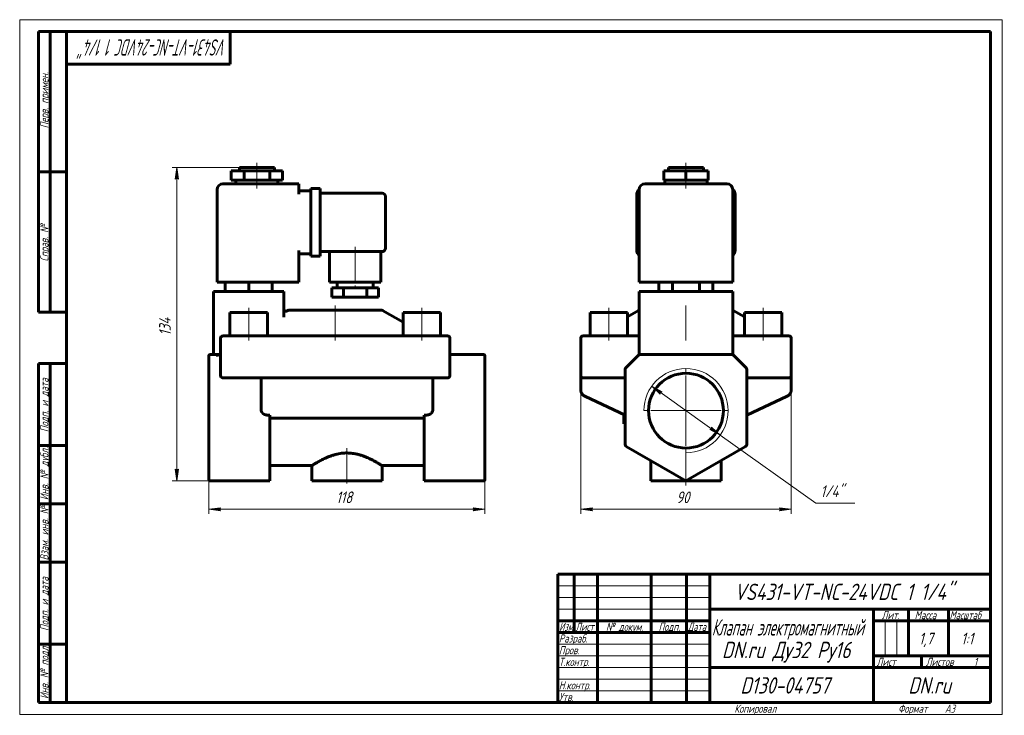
# Model space of a CAD drawing. Header units: millimetres. Extents: x 0 to 421, y 0 to 297.
import ezdxf

# ---------------------------------------------------------------- set-up
doc = ezdxf.new("R2010")
doc.units = ezdxf.units.MM
for name, pattern in [('K5LT_AXLED', [19.5, 15, -1.5, 1.5, -1.5]), ('K5LT_BASIC', [0]), ('K5LT_THIN', [0])]:
    doc.linetypes.add(name, pattern=pattern)
doc.layers.add('Системный слой', color=7, linetype='Continuous')
doc.layers.add('Системный слой (1)', color=7, linetype='Continuous', true_color=0x6c6c6c)
doc.styles.add('KDIMTEXTSTYLE', font='GOST_AU.SHX', dxfattribs={"width": 0.96, "oblique": 15, "height": 5})
doc.styles.add('KTEXTSTYLE', font='GOST_AU.SHX', dxfattribs={"width": 0.96, "height": 5})
doc.dimstyles.new('KDIMSTYLE (1.00)', dxfattribs={"dimtxt": 5, "dimasz": 1, "dimexe": 2, "dimexo": 0, "dimgap": 1, "dimtad": 1, "dimtxsty": 'KDIMTEXTSTYLE', "dimsah": 1, "dimcen": 0, "dimdle": 1, "dimadec": 0, "dimazin": 0, "dimtfac": 0.667, "dimtmove": 0, "dimatfit": 3, "dimfxl": 1, "dimtvp": 1, "dimtolj": 1, "dimtzin": 0, "dimarcsym": 0})

# ---------------------------------------------------------------- blocks, each defined once
blk = doc.blocks.new('U0')
at = {"layer": 'Системный слой (1)', "color": 150, "linetype": 'K5LT_BASIC', "lineweight": 60, "true_color": 0x0080ff}
for q in [(310.82, 127.96), (328.08, 136.01), (328.08, 136.01)]:
    blk.add_line((328.08, 136.01), q, dxfattribs=at)
blk = doc.blocks.new('D0')
at = {"layer": 'Системный слой (1)'}
for points in [[(244.32, 87.7), (244.82, 88.36), (239.82, 87.7), (244.82, 87.05)], [(329.82, 87.7), (324.82, 88.36), (325.32, 87.7), (324.82, 87.05)]]:
    blk.add_hatch(color=7, dxfattribs=at).paths.add_polyline_path(points)
at = {"layer": 'Системный слой (1)', "color": 7, "linetype": 'K5LT_THIN', "lineweight": 18}
for p, q in [((239.82, 152.84), (239.82, 85.7)), ((329.82, 148.98), (329.82, 85.7)), ((239.82, 87.7), (244.82, 88.36)), ((244.82, 87.05), (239.82, 87.7)), ((244.82, 88.36), (244.32, 87.7)), ((244.32, 87.7), (244.82, 87.05)), ((325.32, 87.7), (324.82, 88.36)), ((324.82, 88.36), (329.82, 87.7)), ((329.82, 87.7), (324.82, 87.05)), ((324.82, 87.05), (325.32, 87.7))]:
    blk.add_line(p, q, dxfattribs=at)
blk.add_wipeout([(280.73, 88.7), (280.73, 96.09), (288.58, 96.09), (288.58, 88.7)]).dxf.layer = 'Системный слой (1)'
blk.add_line((329.82, 87.7), (239.82, 87.7), dxfattribs=at)
at = {"layer": 'Системный слой (1)', "color": 7, "insert": (280.73, 95.29), "char_height": 5, "attachment_point": 1, "style": 'KTEXTSTYLE'}
blk.add_mtext('\\H5.0;\\W1.000;\\Q15;\\Q15;\\W0.965;90', dxfattribs=at)
blk = doc.blocks.new('KDIMARROW_01')
at = {"layer": 'Системный слой'}
blk.add_hatch(color=0, dxfattribs=at).paths.add_polyline_path([(-5, -0.66), (0, 0), (-5, 0.66), (-4.5, 0)])
at = {"layer": 'Системный слой', "color": 0, "linetype": 'K5LT_THIN', "lineweight": 18}
for p, q in [((-4.5, 0), (-5, 0.66)), ((-5, 0.66), (0, 0)), ((0, 0), (-5, -0.66)), ((-5, -0.66), (-4.5, 0))]:
    blk.add_line(p, q, dxfattribs=at)
at = {"layer": 'Системный слой (1)', "color": 0, "linetype": 'K5LT_THIN', "lineweight": 18}
blk.add_line((80.89, 129.84), (79.89, 129.84), dxfattribs=at)
blk = doc.blocks.new('D1')
at = {"layer": 'Системный слой (1)'}
for points in [[(274.61, 137.92), (270.16, 140.28), (273.85, 136.84), (273.82, 137.67)], [(299.48, 119.39), (295.79, 122.83), (295.81, 122), (295.02, 121.76)]]:
    blk.add_hatch(color=7, dxfattribs=at).paths.add_polyline_path(points)
at = {"layer": 'Системный слой (1)', "color": 7, "linetype": 'K5LT_THIN', "lineweight": 18}
for p, q in [((270.16, 140.28), (274.61, 137.92)), ((273.85, 136.84), (270.16, 140.28)), ((270.16, 140.28), (299.48, 119.39)), ((274.61, 137.92), (273.82, 137.67)), ((273.82, 137.67), (273.85, 136.84)), ((295.81, 122), (295.79, 122.83)), ((295.79, 122.83), (299.48, 119.39)), ((295.02, 121.76), (295.81, 122)), ((299.48, 119.39), (295.02, 121.76))]:
    blk.add_line(p, q, dxfattribs=at)
blk.add_wipeout([(342.32, 91.29), (342.32, 98.67), (354.48, 98.67), (354.48, 91.29)]).dxf.layer = 'Системный слой (1)'
for p, q in [((299.48, 119.39), (340.32, 90.29)), ((340.32, 90.29), (356.99, 90.29))]:
    blk.add_line(p, q, dxfattribs=at)
at = {"layer": 'Системный слой (1)', "color": 7, "insert": (342.32, 97.88), "char_height": 5, "attachment_point": 1, "style": 'KTEXTSTYLE'}
blk.add_mtext('\\H5.0;\\W1.000;\\Q15;\\Q15;\\W0.965;1/4"', dxfattribs=at)
blk = doc.blocks.new('U1')
at = {"layer": 'Системный слой (1)', "color": 30, "linetype": 'K5LT_AXLED', "lineweight": 18, "true_color": 0xff8000}
for q in [(284.82, 147.84), (266.82, 129.84), (302.82, 129.84), (284.82, 111.84)]:
    blk.add_line((284.82, 129.84), q, dxfattribs=at)
blk = doc.blocks.new('U2')
at = {"layer": 'Системный слой (1)', "color": 150, "linetype": 'K5LT_BASIC', "lineweight": 60, "true_color": 0x0080ff}
for p, q in [((106.89, 106.34), (124.89, 106.34)), ((154.89, 106.34), (172.89, 106.34))]:
    blk.add_line(p, q, dxfattribs=at)
blk = doc.blocks.new('D2')
at = {"layer": 'Системный слой (1)'}
for points in [[(80.89, 87.7), (85.89, 88.36), (85.39, 87.7), (85.89, 87.05)], [(193.89, 87.05), (198.89, 87.7), (193.89, 88.36), (194.39, 87.7)]]:
    blk.add_hatch(color=7, dxfattribs=at).paths.add_polyline_path(points)
at = {"layer": 'Системный слой (1)', "color": 7, "linetype": 'K5LT_THIN', "lineweight": 18}
for p, q in [((80.89, 129.84), (80.89, 85.7)), ((198.89, 115.42), (198.89, 85.7)), ((80.89, 87.7), (85.89, 88.36)), ((85.89, 87.05), (80.89, 87.7)), ((85.89, 88.36), (85.39, 87.7)), ((85.39, 87.7), (85.89, 87.05)), ((194.39, 87.7), (193.89, 88.36)), ((193.89, 88.36), (198.89, 87.7)), ((198.89, 87.7), (193.89, 87.05)), ((193.89, 87.05), (194.39, 87.7))]:
    blk.add_line(p, q, dxfattribs=at)
blk.add_wipeout([(135.28, 88.7), (135.28, 96.09), (144.14, 96.09), (144.14, 88.7)]).dxf.layer = 'Системный слой (1)'
blk.add_line((198.89, 87.7), (80.89, 87.7), dxfattribs=at)
at = {"layer": 'Системный слой (1)', "color": 7, "insert": (135.28, 95.29), "char_height": 5, "attachment_point": 1, "style": 'KTEXTSTYLE'}
blk.add_mtext('\\H5.0;\\W1.000;\\Q15;\\Q15;\\W0.965;118', dxfattribs=at)
blk = doc.blocks.new('D3')
at = {"layer": 'Системный слой (1)'}
for points in [[(67.84, 228.84), (67.18, 233.84), (66.53, 228.84), (67.18, 229.34)], [(67.18, 99.84), (67.84, 104.84), (67.18, 104.34), (66.53, 104.84)]]:
    blk.add_hatch(color=7, dxfattribs=at).paths.add_polyline_path(points)
at = {"layer": 'Системный слой (1)', "color": 7, "linetype": 'K5LT_THIN', "lineweight": 18}
for p, q in [((93.89, 233.84), (65.18, 233.84)), ((66.53, 228.84), (67.18, 233.84)), ((67.18, 233.84), (67.84, 228.84)), ((67.18, 229.34), (66.53, 228.84)), ((67.84, 228.84), (67.18, 229.34)), ((67.18, 99.84), (66.53, 104.84)), ((66.53, 104.84), (67.18, 104.34)), ((67.18, 104.34), (67.84, 104.84)), ((67.84, 104.84), (67.18, 99.84)), ((85.07, 99.84), (65.18, 99.84))]:
    blk.add_line(p, q, dxfattribs=at)
blk.add_wipeout([(66.18, 161.89), (58.8, 161.89), (58.8, 171.38), (66.18, 171.38)]).dxf.layer = 'Системный слой (1)'
blk.add_line((67.18, 99.84), (67.18, 233.84), dxfattribs=at)
at = {"layer": 'Системный слой (1)', "color": 7, "insert": (59.6, 161.89), "char_height": 5, "attachment_point": 1, "rotation": 90, "style": 'KTEXTSTYLE'}
blk.add_mtext('\\H5.0;\\W1.000;\\Q15;\\Q15;\\W0.965;134', dxfattribs=at)
blk = doc.blocks.new('U3')
at = {"color": 7, "linetype": 'K5LT_THIN', "lineweight": 18}
for p, q in [((0, 0), (0, 297)), ((0, 297), (420, 297)), ((420, 297), (420, 0)), ((230, 55), (295, 55)), ((230, 50), (295, 50)), ((230, 45), (295, 45)), ((369.96, 25), (369.96, 40)), ((374.98, 25), (374.98, 40)), ((230, 30), (295, 30)), ((230, 25), (295, 25)), ((230, 20), (295, 20)), ((230, 15), (295, 15)), ((230, 10), (295, 10)), ((420, 0), (0, 0))]:
    blk.add_line(p, q, dxfattribs=at)
at = {"color": 150, "linetype": 'K5LT_BASIC', "lineweight": 60, "true_color": 0x0080ff}
for p, q in [((8, 172), (8, 292)), ((20, 292), (8, 292)), ((13, 172), (13, 292)), ((20, 5), (20, 292)), ((20, 292), (415, 292)), ((90, 292), (90, 278)), ((415, 292), (415, 5)), ((90, 278), (20, 278)), ((20, 232), (8, 232)), ((20, 172), (8, 172)), ((8, 5), (8, 150)), ((20, 150), (8, 150)), ((13, 5), (13, 150)), ((20, 115), (8, 115)), ((20, 90), (8, 90)), ((20, 65), (8, 65)), ((230, 60), (415, 60)), ((230, 5), (230, 60)), ((237, 35), (237, 60)), ((247, 5), (247, 60)), ((270, 5), (270, 60)), ((285, 5), (285, 60)), ((295, 5), (295, 60)), ((295, 45), (415, 45)), ((365, 5), (365, 45)), ((380, 25), (380, 45)), ((397, 25), (397, 45)), ((230, 40), (295, 40)), ((365, 40), (380, 40)), ((380, 40), (415, 40)), ((230, 35), (295, 35)), ((20, 30), (8, 30)), ((365, 25), (415, 25)), ((385.57, 20), (385.57, 25)), ((295, 20), (365, 20)), ((365, 20), (415, 20)), ((20, 5), (8, 5)), ((415, 5), (20, 5))]:
    blk.add_line(p, q, dxfattribs=at)
at = {"color": 7, "attachment_point": 1, "style": 'KTEXTSTYLE'}
for s, insert, char_height, rotation in [('\\H5.0;\\W1.000;\\Q15;\\Q15;\\W0.643;\\H7.00;VS431-VT-NC-24VDC 1 1/4"', (88.58, 281.64), 7, 180), ('\\H5.0;\\W1.000;\\Q15;\\Q15;\\W0.965;\\H3.50;Перв. примен.', (8.82, 250.52), 3.5, 90), ('\\H5.0;\\W1.000;\\Q15;\\Q15;\\W0.965;\\H3.50;Справ. №', (8.82, 193.63), 3.5, 90), ('\\H5.0;\\W1.000;\\Q15;\\Q15;\\W0.965;\\H3.50;Подп. и дата', (8.82, 120.66), 3.5, 90), ('\\H5.0;\\W1.000;\\Q15;\\Q15;\\W0.965;\\H3.50;Инв. № дубл.', (8.82, 91.57), 3.5, 90), ('\\H5.0;\\W1.000;\\Q15;\\Q15;\\W0.965;\\H3.50;Взам. инв. №', (8.82, 65.8), 3.5, 90), ('\\H5.0;\\W1.000;\\Q15;\\Q15;\\W0.965;\\H3.50;Подп. и дата', (8.82, 35.66), 3.5, 90), ('\\H5.0;\\W1.000;\\Q15;\\Q15;\\W0.965;\\H3.50;Инв. № подл.', (8.82, 6.57), 3.5, 90)]:
    blk.add_mtext(s, dxfattribs=dict(at, insert=insert, char_height=char_height, rotation=rotation))
for s, insert, char_height in [('\\H5.0;\\W1.000;\\Q15;\\Q15;\\W0.965;\\H7.00;VS431-VT-NC-24VDC 1 1/4"', (305.48, 55.86), 7), ('\\H5.0;\\W1.000;\\Q15;\\Q15;\\W0.965;\\H3.50;Лит.', (368.47, 44.18), 3.5), ('\\H5.0;\\W1.000;\\Q15;\\Q15;\\W0.965;\\H3.50;Масса', (382.58, 44.18), 3.5), ('\\H5.0;\\W1.000;\\Q15;\\Q15;\\W0.930;\\H3.50;Масштаб', (397.52, 44.18), 3.5), ('\\H5.0;\\W1.000;\\Q15;\\Q15;\\W0.784;\\H3.50;Изм.', (230.62, 39.18), 3.5), ('\\H5.0;\\W1.000;\\Q15;\\Q15;\\W0.799;\\H3.50;Лист', (237.61, 39.18), 3.5), ('\\H5.0;\\W1.000;\\Q15;\\Q15;\\W0.965;\\H3.50;№ докум.', (250.63, 39.18), 3.5), ('\\H5.0;\\W1.000;\\Q15;\\Q15;\\W0.965;\\H3.50;Подп.', (273.1, 39.18), 3.5), ('\\H5.0;\\W1.000;\\Q15;\\Q15;\\W0.799;\\H3.50;Дата', (285.61, 39.18), 3.5), ('\\H5.0;\\W1.000;\\Q15;\\Q15;\\W0.672;\\H7.00;Клапан электромагнитный', (295.88, 40.69), 7), ('\\H5.0;\\W1.000;\\Q15;\\Q15;\\W0.965;\\H3.50;Разраб.', (230.5, 34.18), 3.5), ('\\H5.0;\\W1.000;\\Q15;\\Q15;\\W0.965;1,7', (384.42, 34.9), 5), ('\\H5.0;\\W1.000;\\Q15;\\Q15;\\W0.965;{\\c16711680;1:1}', (402.44, 34.9), 5), ('\\H5.0;\\W1.000;\\Q15;\\Q15;\\W0.965;\\H7.00;DN.ru Ду32 Ру16', (300.2, 31.02), 7), ('\\H5.0;\\W1.000;\\Q15;\\Q15;\\W0.965;\\H3.50;Пров.', (230.5, 29.18), 3.5), ('\\H5.0;\\W1.000;\\Q15;\\Q15;\\W0.965;\\H3.50;Т.контр.', (230.5, 24.18), 3.5), ('\\H5.0;\\W1.000;\\Q15;\\Q15;\\W0.965;\\H3.50;Лист', (366.32, 24.18), 3.5), ('\\H5.0;\\W1.000;\\Q15;\\Q15;\\W0.965;\\H3.50;Листов', (387.36, 24.18), 3.5), ('\\H5.0;\\W1.000;\\Q15;\\Q15;\\W0.965;\\H3.50;1', (407.91, 24.18), 3.5), ('\\H5.0;\\W1.000;\\Q15;\\Q15;\\W0.965;\\H3.50;Н.контр.', (230.5, 14.18), 3.5), ('\\H5.0;\\W1.000;\\Q15;\\Q15;\\W0.965;\\H7.00;D130-04757', (308.08, 15.86), 7), ('\\H5.0;\\W1.000;\\Q15;\\Q15;\\W0.965;\\H7.00;DN.ru', (379.84, 15.86), 7), ('\\H5.0;\\W1.000;\\Q15;\\Q15;\\W0.965;\\H3.50;Утв.', (230.5, 9.18), 3.5), ('\\H5.0;\\W1.000;\\Q15;\\Q15;\\W0.965;\\H3.50;Копировал', (305.5, 4.18), 3.5), ('\\H5.0;\\W1.000;\\Q15;\\Q15;\\W0.965;\\H3.50;Формат', (375.5, 4.18), 3.5), ('\\H5.0;\\W1.000;\\Q15;\\Q15;\\W0.965;\\H3.50;A3', (395.5, 4.18), 3.5)]:
    blk.add_mtext(s, dxfattribs=dict(at, insert=insert, char_height=char_height))

msp = doc.modelspace()

# ---------------------------------------------------------------- linework, layer by layer
at = {"layer": 'Системный слой (1)', "color": 30, "linetype": 'K5LT_AXLED', "lineweight": 18, "true_color": 0xff8000}
for p, q in [((101.394, 230.336), (101.394, 235.836)), ((284.817, 230.336), (284.817, 235.836)), ((101.394, 224.836), (101.394, 230.336)), ((284.817, 224.836), (284.817, 230.336)), ((143.394, 199.836), (143.394, 180.336)), ((97.894, 159.836), (97.894, 173.836)), ((134.894, 159.836), (134.894, 174.836)), ((171.894, 159.836), (171.894, 173.836)), ((251.817, 159.836), (251.817, 173.836)), ((284.817, 159.836), (284.817, 174.836)), ((317.817, 159.836), (317.817, 173.836))]:
    msp.add_line(p, q, dxfattribs=at)
at = {"layer": 'Системный слой (1)', "color": 150, "linetype": 'K5LT_BASIC', "lineweight": 60, "true_color": 0x0080ff}
for p, q in [((90.394, 228.336), (90.394, 232.336)), ((90.394, 232.336), (95.894, 232.336)), ((93.894, 232.336), (93.894, 233.836)), ((93.894, 233.836), (108.894, 233.836)), ((95.894, 232.336), (106.894, 232.336)), ((95.894, 228.336), (95.894, 232.336)), ((106.894, 228.336), (106.894, 232.336)), ((106.894, 232.336), (112.394, 232.336)), ((108.894, 232.336), (108.894, 233.836)), ((112.394, 228.336), (112.394, 232.336)), ((275.291, 232.336), (284.817, 232.336)), ((275.291, 228.336), (275.291, 232.336)), ((277.317, 232.336), (277.317, 233.836)), ((277.317, 233.836), (292.317, 233.836)), ((284.817, 228.336), (284.817, 232.336)), ((284.817, 232.336), (294.343, 232.336)), ((292.317, 232.336), (292.317, 233.836)), ((294.343, 228.336), (294.343, 232.336)), ((90.394, 228.336), (95.894, 228.336)), ((92.394, 226.836), (92.394, 228.336)), ((95.894, 228.336), (106.894, 228.336)), ((106.894, 228.336), (112.394, 228.336)), ((110.394, 226.836), (110.394, 228.336)), ((275.291, 228.336), (284.817, 228.336)), ((275.817, 226.836), (275.817, 228.336)), ((284.817, 228.336), (294.343, 228.336)), ((293.817, 226.836), (293.817, 228.336)), ((84.394, 184.836), (84.394, 224.336)), ((119.394, 226.836), (86.894, 226.836)), ((119.394, 226.836), (119.394, 224.336)), ((119.394, 222.336), (119.394, 224.336)), ((119.394, 223.836), (124.394, 223.836)), ((124.394, 224.836), (128.394, 224.836)), ((124.394, 222.336), (124.394, 224.836)), ((128.394, 224.836), (128.394, 222.336)), ((264.817, 184.836), (264.817, 224.336)), ((302.317, 226.836), (267.317, 226.836)), ((304.817, 184.836), (304.817, 224.336)), ((124.394, 222.336), (124.394, 198.336)), ((128.394, 222.836), (154.894, 222.836)), ((128.394, 222.336), (128.394, 198.336)), ((156.394, 221.336), (156.394, 199.336)), ((263.817, 198.336), (263.817, 222.336)), ((305.817, 222.336), (305.817, 198.336)), ((119.394, 184.836), (119.394, 198.336)), ((124.394, 195.836), (124.394, 198.336)), ((128.394, 198.336), (128.394, 195.836)), ((128.394, 197.836), (154.894, 197.836)), ((132.394, 197.836), (132.394, 184.836)), ((154.394, 197.836), (154.394, 184.836)), ((119.394, 196.836), (124.394, 196.836)), ((124.394, 195.836), (128.394, 195.836)), ((86.894, 184.836), (84.394, 184.836)), ((86.894, 184.836), (119.394, 184.836)), ((87.894, 184.836), (87.894, 180.836)), ((97.894, 184.836), (97.894, 180.836)), ((107.894, 184.836), (107.894, 180.836)), ((154.394, 184.836), (132.394, 184.836)), ((133.394, 182.336), (133.394, 178.336)), ((138.394, 182.336), (133.394, 182.336)), ((135.644, 184.836), (135.644, 182.336)), ((138.394, 182.336), (138.394, 178.336)), ((148.394, 182.336), (138.394, 182.336)), ((153.394, 182.336), (148.394, 182.336)), ((148.394, 182.336), (148.394, 178.336)), ((151.144, 184.836), (151.144, 182.336)), ((153.394, 182.336), (153.394, 178.336)), ((267.317, 184.836), (264.817, 184.836)), ((267.317, 184.836), (302.317, 184.836)), ((273.27, 184.836), (273.27, 180.836)), ((279.044, 184.836), (279.044, 180.836)), ((290.591, 184.836), (290.591, 180.836)), ((296.364, 184.836), (296.364, 180.836)), ((304.817, 184.836), (302.317, 184.836)), ((82.894, 180.836), (82.894, 153.836)), ((82.894, 180.836), (85.394, 180.836)), ((110.394, 180.836), (85.394, 180.836)), ((110.394, 180.836), (112.894, 180.836)), ((112.894, 180.836), (112.894, 169.755)), ((138.394, 178.336), (133.394, 178.336)), ((148.394, 178.336), (138.394, 178.336)), ((153.394, 178.336), (148.394, 178.336)), ((264.817, 180.836), (264.817, 153.836)), ((264.817, 180.836), (267.317, 180.836)), ((302.317, 180.836), (267.317, 180.836)), ((302.317, 180.836), (304.817, 180.836)), ((304.817, 180.836), (304.817, 153.836)), ((112.894, 173.413), (112.894, 173.385)), ((114.662, 172.702), (114.394, 172.547)), ((154.626, 172.836), (115.162, 172.836)), ((155.126, 172.702), (163.894, 167.639)), ((264.585, 172.702), (259.817, 169.949)), ((305.049, 172.702), (309.817, 169.949)), ((89.894, 171.836), (105.894, 171.836)), ((89.894, 161.836), (89.894, 171.836)), ((105.894, 161.836), (105.894, 171.836)), ((163.894, 171.836), (179.894, 171.836)), ((163.894, 161.836), (163.894, 171.836)), ((179.894, 161.836), (179.894, 171.836)), ((243.817, 161.836), (243.817, 171.836)), ((243.817, 171.836), (259.817, 171.836)), ((259.817, 161.836), (259.817, 171.836)), ((309.817, 171.836), (325.817, 171.836)), ((309.817, 161.836), (309.817, 171.836)), ((325.817, 161.836), (325.817, 171.836)), ((85.894, 160.836), (85.894, 144.836)), ((86.894, 161.836), (88.894, 161.836)), ((180.894, 161.836), (88.894, 161.836)), ((180.894, 161.836), (182.894, 161.836)), ((183.894, 144.836), (183.894, 160.836)), ((239.817, 160.836), (239.817, 144.836)), ((240.817, 161.836), (242.817, 161.836)), ((242.817, 161.836), (264.817, 161.836)), ((304.817, 161.836), (326.817, 161.836)), ((326.817, 161.836), (328.817, 161.836)), ((329.817, 160.836), (329.817, 144.836)), ((80.894, 153.189), (80.894, 153.336)), ((80.894, 147.775), (80.894, 153.189)), ((84.015, 153.836), (81.394, 153.836)), ((85.394, 153.836), (84.015, 153.836)), ((85.394, 153.836), (85.894, 153.836)), ((183.894, 153.836), (198.394, 153.836)), ((198.894, 153.336), (198.894, 153.189)), ((198.894, 147.775), (198.894, 153.189)), ((264.524, 153.543), (259.11, 148.129)), ((264.817, 153.836), (264.524, 153.543)), ((264.817, 153.836), (265.231, 153.836)), ((304.403, 153.836), (265.231, 153.836)), ((304.817, 153.836), (304.403, 153.836)), ((304.817, 153.836), (305.11, 153.543)), ((310.524, 148.129), (305.11, 153.543)), ((80.894, 147.421), (80.894, 147.775)), ((80.894, 115.424), (80.894, 147.421)), ((198.894, 147.775), (198.894, 147.421)), ((198.894, 115.424), (198.894, 147.421)), ((258.817, 147.421), (258.817, 115.424)), ((310.817, 115.424), (310.817, 147.421)), ((88.894, 143.836), (86.894, 143.836)), ((88.894, 143.836), (130.46, 143.836)), ((103.165, 143.836), (103.165, 130.462)), ((130.46, 143.836), (139.894, 143.836)), ((139.894, 143.836), (149.328, 143.836)), ((149.328, 143.836), (180.894, 143.836)), ((176.622, 143.836), (176.622, 130.462)), ((182.894, 143.836), (180.894, 143.836)), ((239.817, 144.836), (239.817, 143.836)), ((239.817, 144.836), (239.817, 143.958)), ((239.817, 144.079), (239.817, 144.38)), ((240.817, 143.836), (239.817, 143.836)), ((239.817, 143.836), (239.817, 138.731)), ((239.817, 143.836), (239.817, 143.836)), ((242.817, 143.836), (240.817, 143.836)), ((242.817, 143.836), (258.817, 143.836)), ((310.817, 143.836), (326.817, 143.836)), ((328.817, 143.836), (326.817, 143.836)), ((328.817, 143.836), (329.817, 143.836)), ((329.817, 144.836), (329.817, 143.836)), ((329.817, 144.836), (329.817, 143.958)), ((329.817, 144.078), (329.817, 144.081)), ((329.817, 143.836), (329.817, 143.836)), ((329.817, 143.836), (329.817, 138.731)), ((258.817, 127.96), (241.549, 136.012)), ((241.549, 136.012), (258.817, 127.96)), ((328.085, 136.012), (310.817, 127.96)), ((105.948, 127.96), (106.894, 127.96)), ((106.894, 115.424), (106.894, 127.96)), ((106.894, 126.696), (172.894, 126.696)), ((172.894, 115.424), (172.894, 127.96)), ((173.84, 127.96), (172.894, 127.96)), ((258.817, 127.96), (258.244, 128.227)), ((258.396, 128.156), (258.317, 128.156)), ((258.317, 126.156), (258.317, 128.156)), ((310.817, 127.96), (311.39, 128.227)), ((258.817, 126.156), (258.317, 126.156)), ((258.317, 124.156), (258.317, 126.156)), ((258.817, 124.156), (258.317, 124.156)), ((80.894, 114.991), (80.894, 115.424)), ((80.894, 100.413), (80.894, 114.991)), ((106.894, 115.424), (106.894, 114.558)), ((106.894, 99.836), (106.894, 114.558)), ((172.894, 114.558), (172.894, 115.424)), ((172.894, 99.836), (172.894, 114.558)), ((198.894, 115.424), (198.894, 114.991)), ((198.894, 100.413), (198.894, 114.991)), ((259.317, 114.558), (284.817, 99.836)), ((284.817, 99.836), (310.317, 114.558)), ((124.894, 106.336), (124.894, 99.836)), ((154.894, 106.336), (154.894, 99.836)), ((269.817, 108.496), (269.817, 99.836)), ((299.817, 108.496), (299.817, 99.836)), ((106.894, 99.836), (81.394, 99.836)), ((154.894, 99.836), (124.894, 99.836)), ((172.894, 99.836), (198.394, 99.836)), ((299.817, 99.836), (269.817, 99.836)), ((284.817, 99.836), (284.817, 100.413))]:
    msp.add_line(p, q, dxfattribs=at)
msp.add_circle((284.817, 129.836), 16, dxfattribs=at)
for centre, radius, start, end in [((86.894, 224.336), 2.5, 90, 180), ((266.317, 222.336), 2.5, 126.8699, 180), ((267.317, 224.336), 2.5, 90, 180), ((302.317, 224.336), 2.5, 0, 90), ((303.317, 222.336), 2.5, 0, 53.1301), ((154.894, 221.336), 1.5, 0, 90), ((154.894, 199.336), 1.5, 270, 0), ((266.317, 198.336), 2.5, 180, 233.1301), ((303.317, 198.336), 2.5, 306.8699, 0), ((115.162, 171.836), 1, 90, 120), ((154.626, 171.836), 1, 60, 90), ((265.085, 171.836), 1, 105.54227, 120), ((304.549, 171.836), 1, 60, 74.45773), ((86.894, 160.836), 1, 90, 180), ((182.894, 160.836), 1, 0, 90), ((240.817, 160.836), 1, 90, 180), ((328.817, 160.836), 1, 0, 90), ((81.394, 153.336), 0.5, 90, 180), ((198.394, 153.336), 0.5, 0, 90), ((265.231, 152.836), 1, 90, 135), ((304.403, 152.836), 1, 45, 90), ((259.817, 147.421), 1, 135, 180), ((309.817, 147.421), 1, 0, 45), ((86.894, 144.836), 1, 180, 270), ((182.894, 144.836), 1, 270, 0), ((240.817, 144.836), 1, 180, 270), ((328.817, 144.836), 1, 270, 0), ((259.817, 115.424), 1, 180, 240), ((309.817, 115.424), 1, 300, 0)]:
    msp.add_arc(centre, radius, start, end, dxfattribs=at)
at = {"layer": 'Системный слой (1)', "color": 7, "linetype": 'K5LT_THIN', "lineweight": 18}
msp.add_arc((284.817, 129.836), 18, 270, 180, dxfattribs=at)
at = {"layer": 'Системный слой (1)', "color": 150, "linetype": 'K5LT_BASIC', "lineweight": 60, "true_color": 0x0080ff}
for points, knots in [([(114.394, 172.547), (114.357, 172.526), (114.318, 172.507), (114.238, 172.473), (114.196, 172.459), (114.11, 172.436), (114.065, 172.427), (113.974, 172.415), (113.927, 172.412), (113.832, 172.414), (113.784, 172.418), (113.689, 172.433), (113.641, 172.444), (113.548, 172.473), (113.502, 172.492), (113.412, 172.535), (113.37, 172.56), (113.288, 172.616), (113.249, 172.647), (113.177, 172.714), (113.143, 172.751), (113.082, 172.827), (113.054, 172.868), (113.006, 172.951), (112.984, 172.994), (112.95, 173.079), (112.936, 173.121), (112.923, 173.173), (112.921, 173.183), (112.916, 173.201), (112.914, 173.21), (112.909, 173.238), (112.906, 173.256), (112.898, 173.311), (112.895, 173.348), (112.894, 173.395), (112.894, 173.404), (112.894, 173.413)], [0, 0, 0, 0, 1.5981722, 1.5981722, 3.2349517, 3.2349517, 4.9235099, 4.9235099, 6.6695399, 6.6695399, 8.4524994, 8.4524994, 10.2646061, 10.2646061, 12.104182, 12.104182, 13.9477131, 13.9477131, 15.7916606, 15.7916606, 17.6305382, 17.6305382, 19.4397469, 19.4397469, 21.2216982, 21.2216982, 22.8684434, 22.8684434, 23.2266815, 23.2266815, 23.5738728, 23.5738728, 24.2682554, 24.2682554, 25.6514987, 25.6514987, 25.9953228, 25.9953228, 25.9953228, 25.9953228]), ([(264.812, 166.855), (264.812, 166.856), (264.812, 166.856), (264.813, 166.859), (264.813, 166.861), (264.814, 166.866), (264.815, 166.87), (264.816, 166.878), (264.816, 166.883), (264.817, 166.894), (264.817, 166.9), (264.817, 166.907)], [0, 0, 0, 0, 0.6, 0.6, 1.2, 1.2, 1.8, 1.8, 2.4, 2.4, 3, 3, 3, 3]), ([(304.822, 166.855), (304.822, 166.856), (304.822, 166.856), (304.821, 166.859), (304.821, 166.861), (304.82, 166.866), (304.819, 166.87), (304.818, 166.878), (304.818, 166.883), (304.817, 166.894), (304.817, 166.9), (304.817, 166.907)], [0, 0, 0, 0, 0.6, 0.6, 1.2, 1.2, 1.8, 1.8, 2.4, 2.4, 3, 3, 3, 3]), ([(85.394, 153.836), (85.326, 153.836), (85.193, 153.74), (84.988, 153.686), (84.79, 153.63), (84.593, 153.591), (84.397, 153.563), (84.205, 153.546), (84.078, 153.543), (84.015, 153.543)], [0, 0, 0, 0, 0.1939658, 0.3621132, 0.5072319, 0.6455575, 0.77709, 0.8920433, 1, 1, 1, 1]), ([(241.549, 136.012), (241.548, 136.012), (241.546, 136.013), (241.536, 136.018), (241.526, 136.022), (241.505, 136.033), (241.492, 136.039), (241.455, 136.058), (241.43, 136.071), (241.355, 136.11), (241.306, 136.138), (241.162, 136.226), (241.07, 136.289), (240.875, 136.44), (240.774, 136.53), (240.583, 136.724), (240.494, 136.827), (240.33, 137.047), (240.256, 137.163), (240.123, 137.403), (240.065, 137.528), (239.967, 137.784), (239.927, 137.914), (239.865, 138.179), (239.843, 138.313), (239.822, 138.538), (239.817, 138.63), (239.817, 138.724), (239.817, 138.728), (239.817, 138.731)], [0.0088847, 0.0088847, 0.0088847, 0.0088847, 0.0355387, 0.0355387, 0.2083231, 0.2083231, 0.4433002, 0.4433002, 0.9132544, 0.9132544, 1.8531628, 1.8531628, 3.7240951, 3.7240951, 5.9838593, 5.9838593, 8.2687962, 8.2687962, 10.5667167, 10.5667167, 12.8650123, 12.8650123, 15.1509182, 15.1509182, 17.4117896, 17.4117896, 18.9435309, 18.9435309, 18.99666, 18.99666, 18.99666, 18.99666]), ([(241.549, 136.012), (241.549, 136.012), (241.549, 136.012), (241.549, 136.012), (241.549, 136.012), (241.549, 136.012), (241.549, 136.012), (241.548, 136.012), (241.548, 136.012), (241.547, 136.013), (241.547, 136.013), (241.546, 136.013), (241.545, 136.014), (241.542, 136.015), (241.54, 136.016), (241.535, 136.018), (241.532, 136.02), (241.524, 136.024), (241.518, 136.027), (241.502, 136.034), (241.492, 136.039), (241.463, 136.053), (241.445, 136.063), (241.409, 136.082), (241.39, 136.092), (241.354, 136.111), (241.336, 136.122), (241.304, 136.14), (241.29, 136.148), (241.276, 136.157)], [0.0014077, 0.0014077, 0.0014077, 0.0014077, 0.0040909, 0.0040909, 0.0095896, 0.0095896, 0.0205869, 0.0205869, 0.0425815, 0.0425815, 0.0865707, 0.0865707, 0.1731414, 0.1731414, 0.3448751, 0.3448751, 0.6411881, 0.6411881, 1.1852306, 1.1852306, 2.1761406, 2.1761406, 3.9635796, 3.9635796, 5.7635796, 5.7635796, 7.5635796, 7.5635796, 9, 9, 9, 9]), ([(328.085, 136.012), (328.086, 136.012), (328.088, 136.013), (328.098, 136.018), (328.108, 136.022), (328.129, 136.033), (328.142, 136.039), (328.18, 136.058), (328.205, 136.071), (328.279, 136.11), (328.328, 136.138), (328.472, 136.226), (328.564, 136.289), (328.759, 136.44), (328.86, 136.53), (329.051, 136.724), (329.14, 136.827), (329.304, 137.047), (329.378, 137.163), (329.511, 137.403), (329.569, 137.528), (329.667, 137.784), (329.707, 137.914), (329.769, 138.179), (329.791, 138.313), (329.812, 138.538), (329.817, 138.63), (329.817, 138.724), (329.817, 138.728), (329.817, 138.731)], [0.0088847, 0.0088847, 0.0088847, 0.0088847, 0.0355387, 0.0355387, 0.2083231, 0.2083231, 0.4433002, 0.4433002, 0.9132544, 0.9132544, 1.8531628, 1.8531628, 3.7240951, 3.7240951, 5.9838593, 5.9838593, 8.2687962, 8.2687962, 10.5667167, 10.5667167, 12.8650123, 12.8650123, 15.1509182, 15.1509182, 17.4117896, 17.4117896, 18.9435309, 18.9435309, 18.99666, 18.99666, 18.99666, 18.99666]), ([(328.085, 136.012), (328.085, 136.012), (328.085, 136.012), (328.085, 136.012), (328.085, 136.012), (328.085, 136.012), (328.085, 136.012), (328.086, 136.012), (328.086, 136.012), (328.087, 136.013), (328.087, 136.013), (328.088, 136.013), (328.089, 136.014), (328.092, 136.015), (328.094, 136.016), (328.099, 136.018), (328.102, 136.02), (328.11, 136.024), (328.116, 136.027), (328.132, 136.034), (328.142, 136.039), (328.171, 136.053), (328.189, 136.063), (328.225, 136.082), (328.244, 136.092), (328.28, 136.111), (328.298, 136.122), (328.33, 136.14), (328.344, 136.148), (328.358, 136.157)], [0.0014077, 0.0014077, 0.0014077, 0.0014077, 0.0040909, 0.0040909, 0.0095895, 0.0095895, 0.0205867, 0.0205867, 0.042581, 0.042581, 0.0865696, 0.0865696, 0.1731392, 0.1731392, 0.3448708, 0.3448708, 0.6411795, 0.6411795, 1.1852133, 1.1852133, 2.176106, 2.176106, 3.9635103, 3.9635103, 5.7635103, 5.7635103, 7.5635103, 7.5635103, 9, 9, 9, 9]), ([(105.948, 127.96), (105.895, 127.96), (105.833, 127.961), (105.741, 127.965), (105.672, 127.969), (105.581, 127.977), (105.492, 127.987), (105.405, 127.999), (105.319, 128.013), (105.234, 128.029), (105.151, 128.047), (105.071, 128.067), (104.992, 128.088), (104.892, 128.119), (104.796, 128.152), (104.704, 128.187), (104.639, 128.215), (104.575, 128.243), (104.514, 128.273), (104.455, 128.303), (104.398, 128.334), (104.338, 128.368), (104.268, 128.411), (104.19, 128.462), (104.116, 128.516), (104.054, 128.564), (104.004, 128.605), (103.953, 128.649), (103.898, 128.699), (103.846, 128.751), (103.776, 128.823), (103.722, 128.885), (103.64, 128.987), (103.596, 129.047), (103.525, 129.155), (103.492, 129.209), (103.437, 129.31), (103.409, 129.365), (103.372, 129.445), (103.348, 129.503), (103.321, 129.572), (103.299, 129.634), (103.281, 129.689), (103.264, 129.746), (103.248, 129.803), (103.234, 129.86), (103.221, 129.918), (103.209, 129.977), (103.199, 130.036), (103.189, 130.096), (103.182, 130.156), (103.176, 130.217), (103.171, 130.279), (103.166, 130.361), (103.165, 130.423), (103.165, 130.462)], [0, 0, 0, 0, 0.0380576, 0.0442921, 0.066159, 0.0877073, 0.1091053, 0.1301107, 0.1508647, 0.1712616, 0.1915509, 0.2113497, 0.2307722, 0.2495551, 0.28592, 0.3033392, 0.3201777, 0.3368556, 0.353024, 0.3688452, 0.3841248, 0.3992167, 0.4186169, 0.4424376, 0.4658992, 0.4845012, 0.4982739, 0.5119989, 0.5331143, 0.5509505, 0.5646825, 0.6049867, 0.6097937, 0.6580718, 0.6581276, 0.7020179, 0.7037338, 0.7405081, 0.7457976, 0.766707, 0.7852589, 0.7992058, 0.8131761, 0.8272021, 0.8412489, 0.8553714, 0.8695463, 0.8837989, 0.8980871, 0.9124675, 0.9272973, 0.9414276, 0.9559804, 0.9722368, 1, 1, 1, 1]), ([(173.84, 127.96), (173.892, 127.96), (173.954, 127.961), (174.046, 127.965), (174.116, 127.969), (174.206, 127.977), (174.295, 127.987), (174.383, 127.999), (174.469, 128.013), (174.553, 128.029), (174.636, 128.047), (174.717, 128.067), (174.795, 128.088), (174.895, 128.119), (174.991, 128.152), (175.083, 128.187), (175.149, 128.215), (175.212, 128.243), (175.273, 128.273), (175.332, 128.303), (175.389, 128.334), (175.449, 128.368), (175.519, 128.411), (175.597, 128.462), (175.672, 128.516), (175.733, 128.564), (175.783, 128.605), (175.835, 128.649), (175.889, 128.699), (175.942, 128.751), (176.011, 128.823), (176.066, 128.885), (176.147, 128.987), (176.191, 129.047), (176.262, 129.155), (176.295, 129.209), (176.351, 129.31), (176.378, 129.365), (176.415, 129.445), (176.44, 129.503), (176.467, 129.572), (176.489, 129.634), (176.507, 129.689), (176.524, 129.746), (176.54, 129.803), (176.554, 129.86), (176.567, 129.918), (176.579, 129.977), (176.589, 130.036), (176.598, 130.096), (176.605, 130.156), (176.612, 130.217), (176.617, 130.279), (176.621, 130.361), (176.622, 130.423), (176.622, 130.462)], [0, 0, 0, 0, 0.0380576, 0.0442921, 0.066159, 0.0877073, 0.1091053, 0.1301107, 0.1508647, 0.1712616, 0.1915509, 0.2113497, 0.2307722, 0.2495551, 0.28592, 0.3033392, 0.3201777, 0.3368556, 0.353024, 0.3688452, 0.3841248, 0.3992167, 0.4186169, 0.4424376, 0.4658992, 0.4845012, 0.4982739, 0.5119989, 0.5331143, 0.5509505, 0.5646825, 0.6049867, 0.6097937, 0.6580718, 0.6581276, 0.7020179, 0.7037338, 0.7405081, 0.7457976, 0.766707, 0.7852589, 0.7992058, 0.8131761, 0.8272021, 0.8412489, 0.8553714, 0.8695463, 0.8837989, 0.8980871, 0.9124675, 0.9272973, 0.9414276, 0.9559804, 0.9722368, 1, 1, 1, 1]), ([(154.894, 106.336), (154.894, 106.336), (154.866, 106.353), (154.746, 106.43), (154.553, 106.552), (154.288, 106.718), (153.894, 106.962), (153.311, 107.316), (152.465, 107.811), (151.486, 108.356), (150.446, 108.899), (149.443, 109.386), (148.424, 109.842), (147.326, 110.288), (146.12, 110.717), (144.794, 111.109), (143.526, 111.398), (142.323, 111.594), (141.181, 111.712), (140.364, 111.744), (139.568, 111.747), (138.749, 111.722), (137.545, 111.608), (136.277, 111.402), (135.001, 111.109), (133.728, 110.736), (132.487, 110.299), (131.302, 109.818), (130.202, 109.32), (129.208, 108.831), (128.32, 108.364), (127.54, 107.932), (126.861, 107.542), (126.286, 107.201), (125.811, 106.911), (125.431, 106.675), (125.148, 106.497), (124.965, 106.381), (124.901, 106.34), (124.894, 106.336), (124.894, 106.336)], [0, 0, 0, 0, 0.01151234, 0.02269689, 0.03355636, 0.04449267, 0.055829, 0.07251046, 0.0906659, 0.11029677, 0.12584277, 0.14078061, 0.15448458, 0.16755952, 0.18312297, 0.19832799, 0.21317422, 0.22478307, 0.23662242, 0.24883739, 0.24999205, 0.26119743, 0.27411313, 0.28745369, 0.3015793, 0.31607521, 0.33117492, 0.34651649, 0.36173554, 0.37659796, 0.39090679, 0.40502907, 0.41866227, 0.43199014, 0.44493017, 0.45778339, 0.47058478, 0.48341627, 0.49576126, 0.49999468, 0.49999468, 0.49999468, 0.49999468])]:
    msp.add_open_spline(points, degree=3, knots=knots, dxfattribs=at)
for points in [[(81.394, 99.836), (81.101, 99.836), (80.894, 100.075), (80.894, 100.413)], [(198.394, 99.836), (198.687, 99.836), (198.894, 100.075), (198.894, 100.413)]]:
    msp.add_rational_spline(points, [1, 0.804737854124, 0.804737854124, 1], degree=3, dxfattribs=at)

# ---------------------------------------------------------------- block references
at = {"layer": 'Системный слой (1)'}
for name in ['U0', 'U2']:
    msp.add_blockref(name, (0, 0), dxfattribs=at)

# ---------------------------------------------------------------- next in the draw order: dimensions: what is measured, and where the dimension line sits
at = {"layer": 'Системный слой (1)', "color": 7}
for base, p1, p2, text, picture, middle in [((329.817, 87.704), (239.817, 152.836), (329.817, 148.984), '\\H5.0;\\W0.965;\\Q15;\\H5.0;\\W0.965;\\Q15;\\Q15;90', 'D0', (284.817, 87.704)), ((198.894, 87.704), (80.894, 129.836), (198.894, 115.424), '\\H5.0;\\W0.965;\\Q15;\\H5.0;\\W0.965;\\Q15;\\Q15;118', 'D2', (139.894, 87.704))]:
    dim = msp.add_linear_dim(base=base, p1=p1, p2=p2, text=text, dimstyle='KDIMSTYLE (1.00)', override={"dimexo": 0, "dimblk1": 'KDIMARROW_01', "dimblk2": 'KDIMARROW_01', "dimse1": 0, "dimse2": 0, "dimclrt": 7, "dimtolj": 1}, dxfattribs=at)
    dim.commit()
    dim.dimension.update_dxf_attribs({"geometry": picture, "text_midpoint": middle, "dimtype": 160})

# ---------------------------------------------------------------- next in the draw order: linework, layer by layer
at = {"layer": 'Системный слой (1)', "color": 30, "linetype": 'K5LT_AXLED', "lineweight": 18, "true_color": 0xff8000}
msp.add_line((139.894, 113.745), (139.894, 97.836), dxfattribs=at)

# ---------------------------------------------------------------- next in the draw order: dimensions: what is measured, and where the dimension line sits
at = {"layer": 'Системный слой (1)', "color": 7}
dim = msp.add_linear_dim(base=(67.184, 99.836), p1=(93.894, 233.836), p2=(85.067, 99.836), angle=90, text='\\H5.0;\\W0.965;\\Q15;\\H5.0;\\W0.965;\\Q15;\\Q15;134', dimstyle='KDIMSTYLE (1.00)', override={"dimexo": 0, "dimblk1": 'KDIMARROW_01', "dimblk2": 'KDIMARROW_01', "dimse1": 0, "dimse2": 0, "dimclrt": 7, "dimtolj": 1}, dxfattribs=at)
dim.commit()
dim.dimension.update_dxf_attribs({"geometry": 'D3', "text_midpoint": (67.184, 166.836), "dimtype": 160})
dim = msp.add_diameter_dim_2p(p1=(270.157, 140.281), p2=(299.477, 119.391), text='\\H5.0;\\W0.965;\\Q15;\\H5.0;\\W0.965;\\Q15;\\Q15;1/4"', dimstyle='KDIMSTYLE (1.00)', override={"dimtih": 1, "dimtoh": 1, "dimblk1": 'KDIMARROW_01', "dimblk2": 'KDIMARROW_01', "dimclrt": 7, "dimtmove": 1, "dimatfit": 2, "dimtolj": 1}, dxfattribs=at)
dim.commit()
dim.dimension.update_dxf_attribs({"geometry": 'D1', "text_midpoint": (342.318, 90.292), "dimtype": 163})

# ---------------------------------------------------------------- next in the draw order: linework, layer by layer
at = {"layer": 'Системный слой (1)', "color": 30, "linetype": 'K5LT_AXLED', "lineweight": 18, "true_color": 0xff8000}
msp.add_line((284.817, 97.836), (284.817, 113.745), dxfattribs=at)

# ---------------------------------------------------------------- next in the draw order: block references
msp.add_blockref('U3', (0, 0))
at = {"layer": 'Системный слой (1)'}
msp.add_blockref('U1', (0, 0), dxfattribs=at)

doc.saveas('drawing.dxf')
